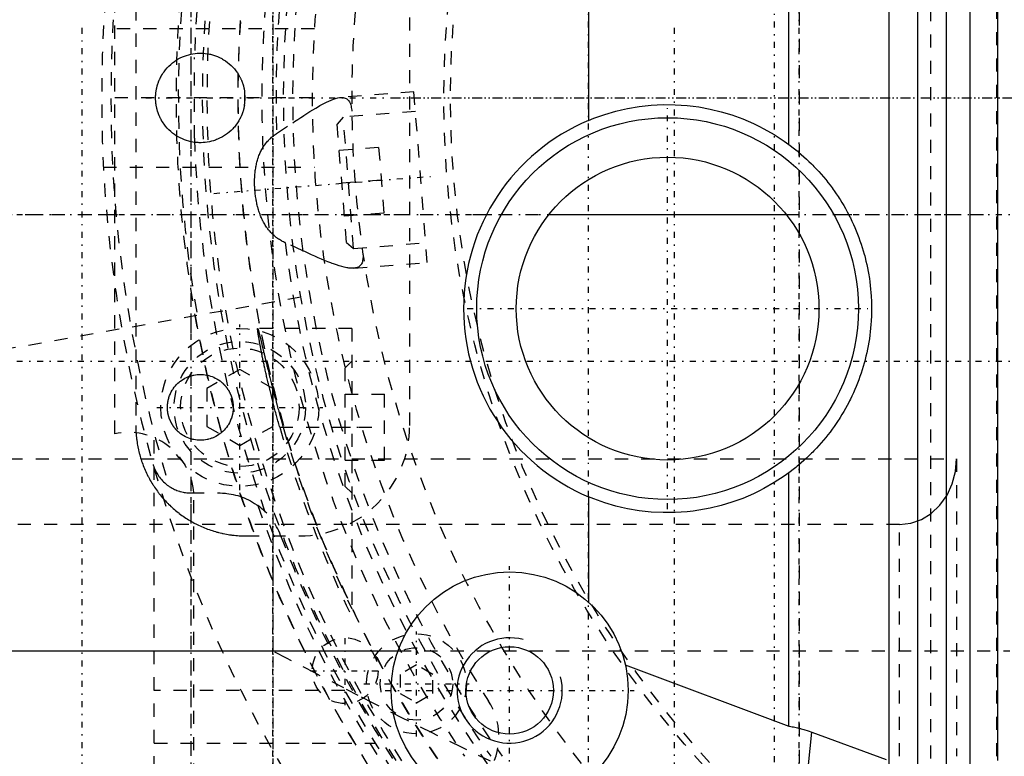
# Model space of a CAD drawing. Extents: x -584 to 223, y -128 to 128.
# Tile 11 of 21: x -107 to -32, y -50 to 6. Entities that reach past the tile are written whole.
import ezdxf

# ---------------------------------------------------------------- set-up
doc = ezdxf.new("R2010")
doc.units = 0
doc.linetypes.add('CENTER', pattern=[1.5, 0.45, -0.5, 0.05, -0.5])
doc.linetypes.add('DASHED', pattern=[2, 1, -1])
for name, color, linetype in [('AM_0', 7, 'CONTINUOUS'), ('AM_10', 7, 'CONTINUOUS'), ('AM_3', 7, 'DASHED'), ('AM_7', 7, 'CENTER')]:
    doc.layers.add(name, color=color, linetype=linetype)

msp = doc.modelspace()

# ---------------------------------------------------------------- linework, layer by layer
at = {"layer": 'AM_0', "color": 7, "linetype": 'CONTINUOUS'}
for p, q in [((-38.988, -52.368), (-38.988, 52.368)), ((-36.8, -52.057), (-36.8, 52.057)), ((-41.161, -51.233), (-41.161, 51.233)), ((-35, -50.906), (-35, 50.906)), ((-32.913, -50.319), (-32.913, 50.319)), ((-48.788, -3.534), (-48.788, 47.71)), ((-64, 35.292), (-64, -1.708)), ((-67.007, -8.85), (-48.993, -8.85)), ((-48.788, -47.71), (-48.788, -28.466)), ((-64, -30.292), (-64, -38.292)), ((-116.515, -42), (-78.485, -42)), ((-61.214, -43.05), (-48.788, -47.71)), ((-47.043, -48.176), (-41.394, -50.246))]:
    msp.add_line(p, q, dxfattribs=at)
msp.add_lwpolyline([(-49.517, -57), (-49.002, -56.727), (-48.505, -55.918), (-48.045, -54.602), (-47.638, -52.828), (-47.3, -50.66), (-47.043, -48.176)], dxfattribs=at)
for points in [[(-64, -1.708, 0), (-63.593, -1.544, 0), (-62.778, -1.255, 0), (-61.932, -1.007, 0), (-61.498, -0.9, 0), (-61.057, -0.804, 0), (-60.159, -0.651, 0), (-59.248, -0.55, 0), (-58.331, -0.504, 0), (-57.415, -0.511, 0), (-56.508, -0.572, 0), (-56.061, -0.622, 0), (-55.619, -0.684, 0), (-54.754, -0.844, 0), (-53.921, -1.046, 0), (-53.106, -1.293, 0), (-52.288, -1.591, 0), (-51.478, -1.939, 0), (-51.077, -2.132, 0), (-50.68, -2.337, 0), (-49.903, -2.783, 0), (-49.152, -3.273, 0), (-48.788, -3.534, 0)], [(-48.788, -3.534, 0), (-48.681, -3.614, 0), (-48.469, -3.777, 0), (-48.259, -3.943, 0), (-48.155, -4.028, 0), (-48.052, -4.113, 0), (-47.849, -4.287, 0), (-47.648, -4.464, 0), (-47.451, -4.644, 0), (-47.256, -4.828, 0), (-47.065, -5.015, 0), (-46.971, -5.109, 0), (-46.877, -5.205, 0), (-46.693, -5.399, 0), (-46.511, -5.595, 0), (-46.334, -5.795, 0), (-46.159, -5.997, 0), (-45.989, -6.203, 0), (-45.905, -6.307, 0), (-45.822, -6.412, 0), (-45.658, -6.623, 0), (-45.498, -6.837, 0), (-45.42, -6.945, 0), (-45.342, -7.054, 0), (-45.19, -7.274, 0), (-45.041, -7.496, 0), (-44.969, -7.608, 0), (-44.897, -7.72, 0), (-44.756, -7.947, 0), (-44.619, -8.177, 0), (-44.486, -8.409, 0), (-44.357, -8.643, 0), (-44.232, -8.879, 0), (-44.172, -8.998, 0), (-44.112, -9.118, 0), (-43.995, -9.358, 0), (-43.882, -9.601, 0), (-43.774, -9.846, 0), (-43.67, -10.093, 0), (-43.57, -10.341, 0), (-43.521, -10.466, 0), (-43.474, -10.592, 0), (-43.383, -10.844, 0), (-43.296, -11.098, 0), (-43.213, -11.353, 0), (-43.135, -11.61, 0), (-43.061, -11.868, 0), (-43.026, -11.998, 0), (-42.991, -12.128, 0), (-42.927, -12.389, 0), (-42.866, -12.651, 0), (-42.81, -12.914, 0), (-42.759, -13.179, 0), (-42.712, -13.444, 0), (-42.69, -13.578, 0), (-42.67, -13.711, 0), (-42.632, -13.978, 0), (-42.6, -14.246, 0), (-42.571, -14.515, 0), (-42.548, -14.784, 0), (-42.529, -15.054, 0), (-42.521, -15.189, 0), (-42.515, -15.324, 0), (-42.505, -15.594, 0), (-42.501, -15.865, 0), (-42.5, -16, 0), (-42.501, -16.135, 0), (-42.505, -16.406, 0), (-42.515, -16.676, 0), (-42.521, -16.811, 0), (-42.529, -16.946, 0), (-42.548, -17.216, 0), (-42.571, -17.485, 0), (-42.6, -17.754, 0), (-42.632, -18.022, 0), (-42.67, -18.289, 0), (-42.69, -18.422, 0), (-42.712, -18.556, 0), (-42.759, -18.821, 0), (-42.81, -19.086, 0), (-42.866, -19.349, 0), (-42.927, -19.611, 0), (-42.991, -19.872, 0), (-43.026, -20.002, 0), (-43.061, -20.132, 0), (-43.135, -20.39, 0), (-43.213, -20.647, 0), (-43.296, -20.902, 0), (-43.383, -21.156, 0), (-43.474, -21.408, 0), (-43.521, -21.534, 0), (-43.57, -21.659, 0), (-43.67, -21.907, 0), (-43.774, -22.154, 0), (-43.882, -22.399, 0), (-43.995, -22.642, 0), (-44.112, -22.882, 0), (-44.172, -23.002, 0), (-44.232, -23.121, 0), (-44.357, -23.357, 0), (-44.486, -23.591, 0), (-44.619, -23.823, 0), (-44.756, -24.053, 0), (-44.897, -24.28, 0), (-44.969, -24.392, 0), (-45.041, -24.504, 0), (-45.19, -24.726, 0), (-45.342, -24.946, 0), (-45.42, -25.055, 0), (-45.498, -25.163, 0), (-45.658, -25.377, 0), (-45.822, -25.588, 0), (-45.905, -25.693, 0), (-45.989, -25.797, 0), (-46.159, -26.003, 0), (-46.334, -26.205, 0), (-46.511, -26.405, 0), (-46.693, -26.601, 0), (-46.877, -26.795, 0), (-46.971, -26.891, 0), (-47.065, -26.985, 0), (-47.256, -27.172, 0), (-47.451, -27.356, 0), (-47.648, -27.536, 0), (-47.849, -27.713, 0), (-48.052, -27.887, 0), (-48.155, -27.972, 0), (-48.259, -28.057, 0), (-48.469, -28.223, 0), (-48.681, -28.386, 0), (-48.788, -28.466, 0)], [(-48.788, -28.466, 0), (-49.152, -28.727, 0), (-49.903, -29.217, 0), (-50.68, -29.663, 0), (-51.077, -29.868, 0), (-51.478, -30.061, 0), (-52.288, -30.409, 0), (-53.106, -30.707, 0), (-53.921, -30.954, 0), (-54.754, -31.156, 0), (-55.619, -31.316, 0), (-56.061, -31.378, 0), (-56.508, -31.428, 0), (-57.415, -31.489, 0), (-58.331, -31.496, 0), (-59.248, -31.45, 0), (-60.159, -31.349, 0), (-61.057, -31.196, 0), (-61.498, -31.1, 0), (-61.932, -30.993, 0), (-62.778, -30.745, 0), (-63.593, -30.456, 0), (-64, -30.292, 0)], [(-48.788, -47.71, 0), (-48.738, -47.718, 0), (-48.637, -47.734, 0), (-48.537, -47.752, 0), (-48.487, -47.761, 0), (-48.437, -47.771, 0), (-48.338, -47.791, 0), (-48.239, -47.813, 0), (-48.141, -47.836, 0), (-48.043, -47.86, 0), (-47.946, -47.885, 0), (-47.897, -47.898, 0), (-47.849, -47.911, 0), (-47.752, -47.939, 0), (-47.656, -47.967, 0), (-47.323, -48.075, 0), (-47.043, -48.176, 0)]]:
    msp.add_polyline3d(points, dxfattribs=at)
for centre, radius in [((-58, -16), 14.5), ((-58, -16), 11.5), ((-70, -45), 9), ((-70, -45), 3.323)]:
    msp.add_circle(centre, radius, dxfattribs=at)
msp.add_arc((-58, -16), 15.5, 112.77397, 247.22603, dxfattribs=at)
at = {"layer": 'AM_10', "color": 7, "linetype": 'CONTINUOUS'}
msp.add_arc((-70, -45), 4, 75, 15, dxfattribs=at)
at = {"layer": 'AM_3', "color": 6, "linetype": 'DASHED'}
for p, q in [((-94.2, -59.863), (-94.2, 68.169)), ((-48, 68.5), (-48, -60)), ((-33, 57), (-33, -57)), ((-38, -50.179), (-38, 49.717)), ((-100, -25.5), (-100, 25.5)), ((-98.405, 24.885), (-98.405, -24.885)), ((-77.595, -24.885), (-77.595, 24.885)), ((-84.838, 5.25), (-100.863, 5.25)), ((-93.95, -3.066), (-93.95, 3.066)), ((-85, 0), (-101, 0)), ((-77.272, 0.466), (-82.849, 0.029)), ((-76.257, -12.495), (-77.272, 0.466)), ((-82.638, -1.459), (-83.098, -1.997)), ((-77.155, -1.03), (-82.638, -1.459)), ((-81.857, -11.429), (-82.638, -1.459)), ((-87.708, -2.706), (-86.467, -1.879)), ((-82.395, -10.969), (-83.098, -1.997)), ((-79.951, -3.757), (-82.942, -3.991)), ((-79.951, -3.757), (-79.56, -8.741)), ((-100.863, -5.25), (-84.838, -5.25)), ((-79.756, -6.249), (-82.746, -6.483)), ((-128.798, -8.85), (-67.007, -8.85)), ((-79.56, -8.741), (-82.551, -8.976)), ((-48.993, -8.85), (-33, -8.85)), ((-85.705, -11.61), (-87.059, -10.987)), ((-82.395, -10.969), (-81.857, -11.429)), ((-81.857, -11.429), (-76.374, -10.999)), ((-81.834, -12.932), (-76.257, -12.495)), ((-85.875, -15.142), (-118.763, -20.941)), ((-82, -17.5), (-89.145, -17.5)), ((-82, -17.5), (-82, -39.395)), ((-82, -20), (-82.5, -20.5)), ((-90.5, -20.613), (-93, -22.057)), ((-88, -22.057), (-90.5, -20.613)), ((-82.5, -29.5), (-82.5, -20.5)), ((-93, -22.057), (-93, -24.943)), ((-88, -24.943), (-88, -22.057)), ((-82.5, -22.5), (-79.5, -22.5)), ((-79.5, -27.5), (-79.5, -22.5)), ((-93, -24.943), (-90.5, -26.387)), ((-90.5, -26.387), (-88, -24.943)), ((-87.47, -25), (-79.5, -25)), ((-97, -77), (-97, -25.806)), ((-148, -27.4), (-36.038, -27.4)), ((-82.5, -27.5), (-79.5, -27.5)), ((-36.038, -27.4), (-36.038, -50)), ((-82.5, -29.5), (-82, -30)), ((-94.207, -30), (-92.072, -30)), ((-94, -87.536), (-94, -30)), ((-40.369, -32.4), (-143, -32.4)), ((-40.369, -50), (-40.369, -32.4)), ((-90.025, -33.265), (-85.975, -33.265)), ((-88, -33.265), (-88, -42)), ((-78.485, -42), (-32, -42)), ((-77.076, -43.057), (-78.326, -43.778)), ((-75.826, -43.778), (-77.076, -43.057)), ((-78.326, -43.778), (-78.326, -45.222)), ((-75.826, -45.222), (-75.826, -43.778)), ((-82.529, -45), (-97, -45)), ((-78.326, -45.222), (-77.076, -45.943)), ((-77.076, -45.943), (-75.826, -45.222)), ((-97, -49), (-80.218, -49))]:
    msp.add_line(p, q, dxfattribs=at)
msp.add_lwpolyline([(-40.369, -32.4), (-39.524, -32.304), (-38.712, -32.019), (-37.963, -31.557), (-37.307, -30.936), (-36.768, -30.178), (-36.368, -29.313), (-36.122, -28.375), (-36.038, -27.4)], dxfattribs=at)
for points in [[(-90.149, -0.576, 0), (-90.153, -0.596, 0), (-90.16, -0.634, 0), (-90.167, -0.672, 0), (-90.171, -0.691, 0), (-90.175, -0.71, 0), (-90.183, -0.748, 0), (-90.192, -0.786, 0), (-90.201, -0.824, 0), (-90.211, -0.861, 0), (-90.221, -0.899, 0), (-90.226, -0.917, 0), (-90.231, -0.936, 0), (-90.242, -0.973, 0), (-90.253, -1.009, 0), (-90.265, -1.046, 0), (-90.277, -1.082, 0), (-90.289, -1.118, 0), (-90.295, -1.136, 0), (-90.302, -1.153, 0), (-90.315, -1.189, 0), (-90.328, -1.224, 0), (-90.335, -1.241, 0), (-90.342, -1.259, 0), (-90.356, -1.293, 0), (-90.37, -1.328, 0), (-90.377, -1.345, 0), (-90.384, -1.361, 0), (-90.399, -1.395, 0), (-90.415, -1.429, 0), (-90.43, -1.462, 0), (-90.446, -1.494, 0), (-90.462, -1.527, 0), (-90.47, -1.543, 0), (-90.478, -1.559, 0), (-90.495, -1.591, 0), (-90.512, -1.622, 0), (-90.573, -1.729, 0), (-90.682, -1.902, 0), (-90.797, -2.062, 0), (-90.914, -2.208, 0), (-90.975, -2.277, 0), (-91.037, -2.344, 0), (-91.166, -2.472, 0), (-91.3, -2.593, 0), (-91.439, -2.704, 0), (-91.582, -2.808, 0), (-91.729, -2.902, 0), (-91.804, -2.947, 0), (-91.879, -2.989, 0), (-92.032, -3.067, 0), (-92.186, -3.136, 0), (-92.264, -3.168, 0), (-92.343, -3.197, 0), (-92.5, -3.25, 0), (-92.658, -3.294, 0), (-92.737, -3.313, 0), (-92.815, -3.33, 0), (-92.972, -3.359, 0), (-93.128, -3.38, 0), (-93.282, -3.393, 0), (-93.434, -3.399, 0), (-93.588, -3.399, 0), (-93.665, -3.396, 0), (-93.744, -3.391, 0), (-93.903, -3.376, 0), (-94.063, -3.353, 0), (-94.224, -3.322, 0), (-94.385, -3.283, 0), (-94.546, -3.235, 0), (-94.626, -3.208, 0), (-94.706, -3.179, 0), (-94.865, -3.114, 0), (-95.021, -3.041, 0), (-95.175, -2.959, 0), (-95.325, -2.868, 0), (-95.472, -2.77, 0), (-95.544, -2.717, 0), (-95.614, -2.663, 0), (-95.751, -2.548, 0), (-95.883, -2.425, 0), (-96.012, -2.291, 0), (-96.138, -2.145, 0), (-96.26, -1.986, 0), (-96.318, -1.902, 0), (-96.375, -1.815, 0), (-96.439, -1.71, 0), (-96.456, -1.679, 0), (-96.474, -1.648, 0), (-96.482, -1.633, 0), (-96.491, -1.617, 0), (-96.508, -1.585, 0), (-96.524, -1.553, 0), (-96.541, -1.521, 0), (-96.557, -1.489, 0), (-96.572, -1.456, 0), (-96.58, -1.44, 0), (-96.588, -1.423, 0), (-96.603, -1.39, 0), (-96.618, -1.356, 0), (-96.632, -1.323, 0), (-96.646, -1.288, 0), (-96.66, -1.254, 0), (-96.667, -1.237, 0), (-96.674, -1.22, 0), (-96.687, -1.185, 0), (-96.7, -1.15, 0), (-96.712, -1.114, 0), (-96.724, -1.079, 0), (-96.736, -1.043, 0), (-96.742, -1.025, 0), (-96.747, -1.007, 0), (-96.758, -0.971, 0), (-96.769, -0.935, 0), (-96.779, -0.898, 0), (-96.789, -0.862, 0), (-96.798, -0.825, 0), (-96.803, -0.806, 0), (-96.808, -0.788, 0), (-96.816, -0.75, 0), (-96.824, -0.713, 0), (-96.828, -0.694, 0), (-96.832, -0.675, 0), (-96.84, -0.638, 0), (-96.847, -0.6, 0), (-96.85, -0.581, 0), (-96.853, -0.562, 0), (-96.859, -0.524, 0), (-96.865, -0.485, 0), (-96.87, -0.447, 0), (-96.875, -0.408, 0), (-96.88, -0.37, 0), (-96.882, -0.351, 0), (-96.884, -0.331, 0), (-96.887, -0.292, 0), (-96.891, -0.254, 0), (-96.893, -0.215, 0), (-96.895, -0.176, 0), (-96.897, -0.137, 0), (-96.898, -0.117, 0), (-96.899, -0.098, 0), (-96.899, -0.059, 0), (-96.9, -0.02, 0), (-96.9, 0, 0), (-96.9, 0.02, 0), (-96.899, 0.059, 0), (-96.899, 0.098, 0), (-96.898, 0.117, 0), (-96.897, 0.137, 0), (-96.895, 0.176, 0), (-96.893, 0.215, 0), (-96.891, 0.254, 0), (-96.887, 0.292, 0), (-96.884, 0.331, 0), (-96.882, 0.351, 0), (-96.88, 0.37, 0), (-96.875, 0.408, 0), (-96.87, 0.447, 0), (-96.865, 0.485, 0), (-96.859, 0.524, 0), (-96.853, 0.562, 0), (-96.85, 0.581, 0), (-96.847, 0.6, 0), (-96.84, 0.638, 0), (-96.832, 0.675, 0), (-96.828, 0.694, 0), (-96.824, 0.713, 0), (-96.816, 0.75, 0), (-96.808, 0.788, 0), (-96.803, 0.806, 0), (-96.798, 0.825, 0), (-96.789, 0.862, 0), (-96.779, 0.898, 0), (-96.769, 0.935, 0), (-96.758, 0.971, 0), (-96.747, 1.007, 0), (-96.742, 1.025, 0), (-96.736, 1.043, 0), (-96.724, 1.079, 0), (-96.712, 1.114, 0), (-96.7, 1.15, 0), (-96.687, 1.185, 0), (-96.674, 1.22, 0), (-96.667, 1.237, 0), (-96.66, 1.254, 0), (-96.646, 1.288, 0), (-96.632, 1.323, 0), (-96.618, 1.356, 0), (-96.603, 1.39, 0), (-96.588, 1.423, 0), (-96.58, 1.44, 0), (-96.572, 1.456, 0), (-96.557, 1.489, 0), (-96.541, 1.521, 0), (-96.524, 1.553, 0), (-96.508, 1.585, 0), (-96.491, 1.617, 0), (-96.482, 1.633, 0), (-96.474, 1.648, 0), (-96.456, 1.679, 0), (-96.439, 1.71, 0), (-96.375, 1.815, 0), (-96.318, 1.902, 0), (-96.26, 1.986, 0), (-96.138, 2.145, 0), (-96.012, 2.291, 0), (-95.883, 2.425, 0), (-95.751, 2.548, 0), (-95.614, 2.663, 0), (-95.544, 2.717, 0), (-95.472, 2.77, 0), (-95.325, 2.868, 0), (-95.175, 2.959, 0), (-95.021, 3.041, 0), (-94.865, 3.114, 0), (-94.706, 3.179, 0), (-94.626, 3.208, 0), (-94.546, 3.235, 0), (-94.385, 3.283, 0), (-94.224, 3.322, 0), (-94.063, 3.353, 0), (-93.903, 3.376, 0), (-93.744, 3.391, 0), (-93.665, 3.396, 0), (-93.588, 3.399, 0), (-93.434, 3.399, 0), (-93.282, 3.393, 0), (-93.128, 3.38, 0), (-92.972, 3.359, 0), (-92.815, 3.33, 0), (-92.737, 3.313, 0), (-92.658, 3.294, 0), (-92.5, 3.25, 0), (-92.343, 3.197, 0), (-92.264, 3.168, 0), (-92.186, 3.136, 0), (-92.032, 3.067, 0), (-91.879, 2.989, 0), (-91.804, 2.947, 0), (-91.729, 2.902, 0), (-91.582, 2.808, 0), (-91.439, 2.704, 0), (-91.3, 2.593, 0), (-91.166, 2.472, 0), (-91.037, 2.344, 0), (-90.975, 2.277, 0), (-90.914, 2.208, 0), (-90.797, 2.062, 0), (-90.682, 1.902, 0), (-90.573, 1.729, 0), (-90.512, 1.622, 0), (-90.495, 1.591, 0), (-90.478, 1.559, 0), (-90.47, 1.543, 0), (-90.462, 1.527, 0), (-90.446, 1.494, 0), (-90.43, 1.462, 0), (-90.415, 1.429, 0), (-90.399, 1.395, 0), (-90.384, 1.361, 0), (-90.377, 1.345, 0), (-90.37, 1.328, 0), (-90.356, 1.293, 0), (-90.342, 1.259, 0), (-90.335, 1.241, 0), (-90.328, 1.224, 0), (-90.315, 1.189, 0), (-90.302, 1.153, 0), (-90.295, 1.136, 0), (-90.289, 1.118, 0), (-90.277, 1.082, 0), (-90.265, 1.046, 0), (-90.253, 1.009, 0), (-90.242, 0.973, 0), (-90.231, 0.936, 0), (-90.226, 0.917, 0), (-90.221, 0.899, 0), (-90.211, 0.861, 0), (-90.201, 0.824, 0), (-90.192, 0.786, 0), (-90.183, 0.748, 0), (-90.175, 0.71, 0), (-90.171, 0.691, 0), (-90.167, 0.672, 0), (-90.16, 0.634, 0), (-90.153, 0.596, 0), (-90.149, 0.576, 0)], [(-86.467, -1.879, 0), (-86.344, -1.798, 0), (-86.102, -1.637, 0), (-85.864, -1.48, 0), (-85.746, -1.403, 0), (-85.629, -1.327, 0), (-85.399, -1.179, 0), (-85.172, -1.036, 0), (-84.951, -0.899, 0), (-84.733, -0.768, 0), (-84.522, -0.645, 0), (-84.418, -0.586, 0), (-84.315, -0.53, 0), (-84.115, -0.423, 0), (-83.921, -0.325, 0), (-83.734, -0.238, 0), (-83.555, -0.161, 0), (-83.383, -0.096, 0), (-83.3, -0.068, 0), (-83.219, -0.044, 0), (-83.064, -0.004, 0), (-82.918, 0.021, 0), (-82.849, 0.029, 0)], [(-82.849, 0.029, 0), (-82.806, 0.031, 0), (-82.722, 0.032, 0), (-82.642, 0.025, 0), (-82.604, 0.019, 0), (-82.567, 0.012, 0), (-82.497, -0.008, 0), (-82.431, -0.036, 0), (-82.37, -0.071, 0), (-82.314, -0.113, 0), (-82.262, -0.163, 0), (-82.238, -0.191, 0), (-82.215, -0.22, 0), (-82.173, -0.285, 0), (-82.136, -0.356, 0), (-82.103, -0.435, 0), (-82.074, -0.521, 0), (-82.05, -0.614, 0), (-82.039, -0.664, 0), (-82.029, -0.715, 0), (-82.012, -0.822, 0), (-81.999, -0.936, 0), (-81.994, -0.996, 0)], [(-87.059, -10.987, 0), (-87.1, -10.969, 0), (-87.179, -10.932, 0), (-87.257, -10.892, 0), (-87.296, -10.872, 0), (-87.334, -10.851, 0), (-87.41, -10.808, 0), (-87.484, -10.763, 0), (-87.557, -10.716, 0), (-87.629, -10.667, 0), (-87.699, -10.617, 0), (-87.734, -10.591, 0), (-87.768, -10.564, 0), (-87.835, -10.51, 0), (-87.901, -10.454, 0), (-87.965, -10.396, 0), (-88.027, -10.337, 0), (-88.088, -10.277, 0), (-88.118, -10.246, 0), (-88.147, -10.215, 0), (-88.205, -10.151, 0), (-88.261, -10.086, 0), (-88.289, -10.053, 0), (-88.316, -10.019, 0), (-88.369, -9.951, 0), (-88.42, -9.881, 0), (-88.445, -9.846, 0), (-88.47, -9.81, 0), (-88.519, -9.737, 0), (-88.566, -9.663, 0), (-88.612, -9.588, 0), (-88.656, -9.511, 0), (-88.699, -9.433, 0), (-88.72, -9.393, 0), (-88.741, -9.354, 0), (-88.781, -9.273, 0), (-88.819, -9.192, 0), (-88.856, -9.109, 0), (-88.892, -9.026, 0), (-88.926, -8.941, 0), (-88.943, -8.899, 0), (-88.959, -8.856, 0), (-88.991, -8.77, 0), (-89.021, -8.683, 0), (-89.05, -8.596, 0), (-89.078, -8.507, 0), (-89.104, -8.418, 0), (-89.117, -8.373, 0), (-89.129, -8.328, 0), (-89.153, -8.237, 0), (-89.176, -8.146, 0), (-89.197, -8.055, 0), (-89.217, -7.962, 0), (-89.236, -7.87, 0), (-89.245, -7.823, 0), (-89.254, -7.777, 0), (-89.27, -7.683, 0), (-89.286, -7.59, 0), (-89.3, -7.496, 0), (-89.313, -7.401, 0), (-89.325, -7.307, 0), (-89.33, -7.26, 0), (-89.335, -7.212, 0), (-89.345, -7.117, 0), (-89.353, -7.023, 0), (-89.357, -6.975, 0), (-89.36, -6.928, 0), (-89.366, -6.832, 0), (-89.371, -6.737, 0), (-89.373, -6.69, 0), (-89.375, -6.642, 0), (-89.377, -6.547, 0), (-89.378, -6.452, 0), (-89.378, -6.357, 0), (-89.377, -6.263, 0), (-89.374, -6.168, 0), (-89.373, -6.121, 0), (-89.371, -6.074, 0), (-89.366, -5.98, 0), (-89.36, -5.886, 0), (-89.352, -5.793, 0), (-89.343, -5.7, 0), (-89.333, -5.607, 0), (-89.328, -5.561, 0), (-89.322, -5.515, 0), (-89.309, -5.424, 0), (-89.295, -5.333, 0), (-89.279, -5.243, 0), (-89.262, -5.153, 0), (-89.244, -5.064, 0), (-89.234, -5.019, 0), (-89.224, -4.975, 0), (-89.203, -4.887, 0), (-89.18, -4.8, 0), (-89.156, -4.714, 0), (-89.13, -4.629, 0), (-89.102, -4.544, 0), (-89.088, -4.503, 0), (-89.073, -4.461, 0), (-89.043, -4.379, 0), (-89.011, -4.298, 0), (-88.977, -4.218, 0), (-88.942, -4.139, 0), (-88.905, -4.061, 0), (-88.886, -4.023, 0), (-88.867, -3.985, 0), (-88.827, -3.909, 0), (-88.785, -3.835, 0), (-88.764, -3.798, 0), (-88.742, -3.762, 0), (-88.696, -3.69, 0), (-88.649, -3.619, 0), (-88.625, -3.584, 0), (-88.601, -3.549, 0), (-88.55, -3.481, 0), (-88.498, -3.414, 0), (-88.443, -3.348, 0), (-88.388, -3.284, 0), (-88.33, -3.221, 0), (-88.301, -3.191, 0), (-88.271, -3.16, 0), (-88.211, -3.101, 0), (-88.149, -3.043, 0), (-88.085, -2.987, 0), (-88.02, -2.932, 0), (-87.953, -2.879, 0), (-87.92, -2.853, 0), (-87.885, -2.828, 0), (-87.816, -2.778, 0), (-87.744, -2.73, 0), (-87.708, -2.706, 0)], [(-81.834, -12.932, 0), (-81.903, -12.935, 0), (-82.051, -12.933, 0), (-82.211, -12.918, 0), (-82.295, -12.906, 0), (-82.381, -12.891, 0), (-82.562, -12.853, 0), (-82.751, -12.806, 0), (-82.95, -12.748, 0), (-83.157, -12.682, 0), (-83.372, -12.607, 0), (-83.482, -12.567, 0), (-83.594, -12.525, 0), (-83.823, -12.436, 0), (-84.059, -12.341, 0), (-84.299, -12.24, 0), (-84.545, -12.134, 0), (-84.796, -12.024, 0), (-84.923, -11.967, 0), (-85.051, -11.909, 0), (-85.31, -11.791, 0), (-85.573, -11.671, 0), (-85.705, -11.61, 0)], [(-81.148, -11.787, 0), (-81.144, -11.846, 0), (-81.14, -11.961, 0), (-81.14, -12.07, 0), (-81.141, -12.122, 0), (-81.144, -12.172, 0), (-81.154, -12.268, 0), (-81.169, -12.357, 0), (-81.189, -12.44, 0), (-81.215, -12.517, 0), (-81.246, -12.587, 0), (-81.264, -12.62, 0), (-81.284, -12.651, 0), (-81.327, -12.709, 0), (-81.376, -12.759, 0), (-81.431, -12.803, 0), (-81.492, -12.84, 0), (-81.558, -12.871, 0), (-81.593, -12.885, 0), (-81.63, -12.896, 0), (-81.707, -12.915, 0), (-81.79, -12.927, 0), (-81.834, -12.932, 0)], [(-87.47, -25, 0), (-87.485, -24.949, 0), (-87.514, -24.846, 0), (-87.543, -24.743, 0), (-87.558, -24.691, 0), (-87.572, -24.639, 0), (-87.601, -24.535, 0), (-87.63, -24.43, 0), (-87.659, -24.326, 0), (-87.688, -24.22, 0), (-87.717, -24.115, 0), (-87.732, -24.062, 0), (-87.746, -24.01, 0), (-87.774, -23.904, 0), (-87.803, -23.798, 0), (-87.831, -23.692, 0), (-87.859, -23.586, 0), (-87.887, -23.48, 0), (-87.901, -23.427, 0), (-87.915, -23.374, 0), (-87.943, -23.269, 0), (-87.97, -23.163, 0), (-87.984, -23.11, 0), (-87.997, -23.058, 0), (-88.024, -22.953, 0), (-88.051, -22.848, 0), (-88.064, -22.795, 0), (-88.078, -22.743, 0), (-88.104, -22.639, 0), (-88.13, -22.535, 0), (-88.156, -22.432, 0), (-88.181, -22.329, 0), (-88.206, -22.226, 0), (-88.219, -22.175, 0), (-88.231, -22.124, 0), (-88.256, -22.023, 0), (-88.28, -21.922, 0), (-88.304, -21.822, 0), (-88.328, -21.723, 0), (-88.351, -21.624, 0), (-88.363, -21.575, 0), (-88.374, -21.526, 0), (-88.397, -21.429, 0), (-88.419, -21.333, 0), (-88.441, -21.237, 0), (-88.463, -21.143, 0), (-88.484, -21.049, 0), (-88.495, -21.003, 0), (-88.505, -20.956, 0), (-88.526, -20.865, 0), (-88.546, -20.774, 0), (-88.566, -20.684, 0), (-88.586, -20.596, 0), (-88.605, -20.508, 0), (-88.614, -20.465, 0), (-88.624, -20.422, 0), (-88.642, -20.337, 0), (-88.66, -20.253, 0), (-88.678, -20.17, 0), (-88.695, -20.089, 0), (-88.712, -20.009, 0), (-88.72, -19.969, 0), (-88.729, -19.93, 0), (-88.745, -19.852, 0), (-88.76, -19.776, 0), (-88.768, -19.738, 0), (-88.776, -19.701, 0), (-88.791, -19.627, 0), (-88.806, -19.553, 0), (-88.813, -19.517, 0), (-88.82, -19.481, 0), (-88.835, -19.409, 0), (-88.849, -19.338, 0), (-88.863, -19.268, 0), (-88.876, -19.198, 0), (-88.89, -19.13, 0), (-88.896, -19.096, 0), (-88.903, -19.063, 0), (-88.915, -18.996, 0), (-88.928, -18.931, 0), (-88.94, -18.867, 0), (-88.951, -18.804, 0), (-88.963, -18.743, 0), (-88.968, -18.712, 0), (-88.974, -18.682, 0), (-88.985, -18.623, 0), (-88.995, -18.565, 0), (-89.005, -18.509, 0), (-89.015, -18.453, 0), (-89.025, -18.4, 0), (-89.029, -18.373, 0), (-89.034, -18.347, 0), (-89.042, -18.296, 0), (-89.051, -18.247, 0), (-89.059, -18.198, 0), (-89.067, -18.152, 0), (-89.074, -18.107, 0), (-89.078, -18.085, 0), (-89.081, -18.063, 0), (-89.088, -18.021, 0), (-89.094, -17.981, 0), (-89.1, -17.942, 0), (-89.106, -17.905, 0), (-89.111, -17.869, 0), (-89.114, -17.852, 0), (-89.116, -17.835, 0), (-89.121, -17.803, 0), (-89.125, -17.772, 0), (-89.127, -17.758, 0), (-89.129, -17.743, 0), (-89.133, -17.716, 0), (-89.136, -17.69, 0), (-89.137, -17.678, 0), (-89.139, -17.666, 0), (-89.141, -17.644, 0), (-89.144, -17.623, 0), (-89.145, -17.604, 0), (-89.147, -17.586, 0), (-89.148, -17.57, 0), (-89.149, -17.563, 0), (-89.149, -17.556, 0), (-89.15, -17.544, 0), (-89.15, -17.533, 0), (-89.15, -17.523, 0), (-89.15, -17.515, 0), (-89.149, -17.509, 0), (-89.149, -17.507, 0), (-89.148, -17.505, 0), (-89.147, -17.502, 0), (-89.145, -17.5, 0), (-89.145, -17.5, 0)], [(-89.145, -17.5, 0), (-89.144, -17.5, 0), (-89.141, -17.502, 0), (-89.139, -17.505, 0), (-89.138, -17.507, 0), (-89.136, -17.509, 0), (-89.133, -17.516, 0), (-89.13, -17.523, 0), (-89.126, -17.533, 0), (-89.122, -17.544, 0), (-89.118, -17.557, 0), (-89.115, -17.563, 0), (-89.113, -17.571, 0), (-89.108, -17.587, 0), (-89.103, -17.604, 0), (-89.097, -17.624, 0), (-89.091, -17.645, 0), (-89.084, -17.667, 0), (-89.081, -17.679, 0), (-89.078, -17.691, 0), (-89.071, -17.717, 0), (-89.063, -17.745, 0), (-89.06, -17.759, 0), (-89.056, -17.774, 0), (-89.048, -17.805, 0), (-89.039, -17.838, 0), (-89.035, -17.854, 0), (-89.031, -17.872, 0), (-89.022, -17.907, 0), (-89.012, -17.945, 0), (-89.003, -17.984, 0), (-88.993, -18.024, 0), (-88.982, -18.066, 0), (-88.977, -18.088, 0), (-88.972, -18.11, 0), (-88.961, -18.155, 0), (-88.949, -18.202, 0), (-88.938, -18.25, 0), (-88.926, -18.3, 0), (-88.914, -18.351, 0), (-88.907, -18.377, 0), (-88.901, -18.403, 0), (-88.888, -18.457, 0), (-88.875, -18.512, 0), (-88.862, -18.569, 0), (-88.848, -18.627, 0), (-88.834, -18.686, 0), (-88.827, -18.716, 0), (-88.819, -18.747, 0), (-88.805, -18.808, 0), (-88.79, -18.871, 0), (-88.775, -18.935, 0), (-88.759, -19, 0), (-88.744, -19.066, 0), (-88.736, -19.1, 0), (-88.728, -19.133, 0), (-88.712, -19.201, 0), (-88.695, -19.27, 0), (-88.679, -19.34, 0), (-88.662, -19.411, 0), (-88.645, -19.483, 0), (-88.636, -19.519, 0), (-88.627, -19.555, 0), (-88.61, -19.628, 0), (-88.592, -19.702, 0), (-88.583, -19.739, 0), (-88.574, -19.777, 0), (-88.556, -19.853, 0), (-88.537, -19.931, 0), (-88.528, -19.971, 0), (-88.518, -20.01, 0), (-88.499, -20.091, 0), (-88.479, -20.172, 0), (-88.459, -20.255, 0), (-88.438, -20.339, 0), (-88.417, -20.425, 0), (-88.407, -20.468, 0), (-88.396, -20.511, 0), (-88.375, -20.599, 0), (-88.353, -20.687, 0), (-88.331, -20.777, 0), (-88.308, -20.868, 0), (-88.286, -20.959, 0), (-88.274, -21.006, 0), (-88.263, -21.052, 0), (-88.239, -21.146, 0), (-88.215, -21.24, 0), (-88.191, -21.336, 0), (-88.167, -21.432, 0), (-88.143, -21.529, 0), (-88.13, -21.578, 0), (-88.118, -21.627, 0), (-88.093, -21.726, 0), (-88.067, -21.825, 0), (-88.042, -21.925, 0), (-88.016, -22.026, 0), (-87.99, -22.127, 0), (-87.976, -22.178, 0), (-87.963, -22.229, 0), (-87.937, -22.332, 0), (-87.91, -22.435, 0), (-87.883, -22.538, 0), (-87.855, -22.642, 0), (-87.828, -22.746, 0), (-87.814, -22.798, 0), (-87.8, -22.85, 0), (-87.772, -22.955, 0), (-87.744, -23.06, 0), (-87.73, -23.113, 0), (-87.716, -23.166, 0), (-87.688, -23.271, 0), (-87.659, -23.377, 0), (-87.645, -23.429, 0), (-87.63, -23.482, 0), (-87.602, -23.588, 0), (-87.573, -23.694, 0), (-87.544, -23.8, 0), (-87.515, -23.905, 0), (-87.486, -24.011, 0), (-87.471, -24.064, 0), (-87.456, -24.116, 0), (-87.427, -24.222, 0), (-87.398, -24.327, 0), (-87.368, -24.431, 0), (-87.339, -24.536, 0), (-87.31, -24.64, 0), (-87.295, -24.691, 0), (-87.28, -24.743, 0), (-87.251, -24.846, 0), (-87.222, -24.949, 0), (-87.207, -25, 0)], [(-94.046, -21.06, 0), (-93.989, -21.048, 0), (-93.872, -21.028, 0), (-93.753, -21.013, 0), (-93.692, -21.007, 0), (-93.63, -21.003, 0), (-93.506, -21, 0), (-93.38, -21.003, 0), (-93.253, -21.012, 0), (-93.124, -21.028, 0), (-92.996, -21.051, 0), (-92.932, -21.065, 0), (-92.867, -21.081, 0), (-92.739, -21.119, 0), (-92.612, -21.163, 0), (-92.486, -21.215, 0), (-92.362, -21.274, 0), (-92.24, -21.341, 0), (-92.18, -21.377, 0), (-92.12, -21.415, 0), (-92.004, -21.497, 0), (-91.888, -21.589, 0), (-91.831, -21.639, 0), (-91.821, -21.648, 0), (-91.802, -21.665, 0), (-91.783, -21.683, 0), (-91.773, -21.692, 0), (-91.764, -21.701, 0), (-91.745, -21.72, 0), (-91.726, -21.739, 0), (-91.707, -21.758, 0), (-91.688, -21.778, 0), (-91.669, -21.797, 0), (-91.66, -21.807, 0), (-91.651, -21.818, 0), (-91.632, -21.838, 0), (-91.614, -21.859, 0), (-91.596, -21.88, 0), (-91.578, -21.901, 0), (-91.56, -21.923, 0), (-91.551, -21.934, 0), (-91.542, -21.945, 0), (-91.525, -21.967, 0), (-91.508, -21.99, 0), (-91.499, -22.001, 0), (-91.49, -22.013, 0), (-91.474, -22.036, 0), (-91.457, -22.059, 0), (-91.449, -22.071, 0), (-91.44, -22.083, 0), (-91.424, -22.107, 0), (-91.408, -22.131, 0), (-91.392, -22.156, 0), (-91.376, -22.181, 0), (-91.361, -22.206, 0), (-91.354, -22.218, 0), (-91.346, -22.231, 0), (-91.331, -22.257, 0), (-91.317, -22.282, 0), (-91.302, -22.308, 0), (-91.288, -22.335, 0), (-91.274, -22.361, 0), (-91.268, -22.375, 0), (-91.261, -22.388, 0), (-91.248, -22.415, 0), (-91.235, -22.442, 0), (-91.222, -22.469, 0), (-91.21, -22.497, 0), (-91.198, -22.524, 0), (-91.192, -22.538, 0), (-91.187, -22.552, 0), (-91.175, -22.58, 0), (-91.164, -22.608, 0), (-91.154, -22.637, 0), (-91.144, -22.665, 0), (-91.134, -22.694, 0), (-91.129, -22.708, 0), (-91.124, -22.722, 0), (-91.115, -22.751, 0), (-91.106, -22.78, 0), (-91.097, -22.809, 0), (-91.089, -22.838, 0), (-91.081, -22.867, 0), (-91.078, -22.882, 0), (-91.074, -22.896, 0), (-91.067, -22.925, 0), (-91.06, -22.955, 0), (-91.057, -22.97, 0), (-91.054, -22.984, 0), (-91.048, -23.014, 0), (-91.042, -23.044, 0), (-91.039, -23.058, 0), (-91.037, -23.073, 0), (-91.032, -23.103, 0), (-91.027, -23.133, 0), (-91.023, -23.163, 0), (-91.019, -23.193, 0), (-91.015, -23.223, 0), (-91.014, -23.238, 0), (-91.012, -23.253, 0), (-91.009, -23.283, 0), (-91.007, -23.313, 0), (-91.005, -23.343, 0), (-91.003, -23.373, 0), (-91.002, -23.403, 0), (-91.001, -23.418, 0), (-91.001, -23.433, 0), (-91, -23.463, 0), (-91, -23.492, 0), (-91, -23.522, 0), (-91.001, -23.552, 0), (-91.001, -23.581, 0), (-91.002, -23.596, 0), (-91.002, -23.611, 0), (-91.004, -23.64, 0), (-91.006, -23.67, 0), (-91.008, -23.699, 0), (-91.01, -23.728, 0), (-91.013, -23.757, 0), (-91.015, -23.771, 0), (-91.016, -23.786, 0), (-91.02, -23.814, 0), (-91.024, -23.843, 0), (-91.028, -23.871, 0), (-91.032, -23.899, 0), (-91.037, -23.927, 0), (-91.039, -23.941, 0), (-91.042, -23.955, 0), (-91.047, -23.983, 0), (-91.053, -24.01, 0), (-91.056, -24.024, 0), (-91.058, -24.038, 0), (-91.065, -24.065, 0), (-91.071, -24.092, 0), (-91.074, -24.105, 0), (-91.078, -24.118, 0), (-91.085, -24.145, 0), (-91.092, -24.171, 0), (-91.099, -24.197, 0), (-91.107, -24.223, 0), (-91.115, -24.248, 0), (-91.119, -24.261, 0), (-91.123, -24.273, 0), (-91.131, -24.298, 0), (-91.139, -24.323, 0), (-91.171, -24.408, 0), (-91.229, -24.544, 0), (-91.292, -24.672, 0), (-91.361, -24.794, 0), (-91.398, -24.854, 0), (-91.437, -24.911, 0), (-91.517, -25.023, 0), (-91.603, -25.129, 0), (-91.694, -25.229, 0), (-91.789, -25.323, 0), (-91.888, -25.411, 0), (-91.938, -25.452, 0), (-91.99, -25.492, 0), (-92.095, -25.568, 0), (-92.202, -25.637, 0), (-92.312, -25.7, 0), (-92.423, -25.756, 0), (-92.535, -25.806, 0), (-92.591, -25.829, 0), (-92.648, -25.85, 0), (-92.76, -25.888, 0), (-92.873, -25.92, 0), (-92.93, -25.934, 0), (-92.988, -25.947, 0), (-93.107, -25.969, 0), (-93.229, -25.985, 0), (-93.29, -25.991, 0), (-93.353, -25.996, 0), (-93.479, -26, 0), (-93.607, -25.998, 0), (-93.737, -25.989, 0), (-93.867, -25.973, 0), (-93.997, -25.95, 0), (-94.062, -25.936, 0), (-94.127, -25.92, 0), (-94.256, -25.883, 0), (-94.384, -25.839, 0), (-94.51, -25.787, 0), (-94.634, -25.728, 0), (-94.755, -25.662, 0), (-94.816, -25.626, 0), (-94.876, -25.587, 0), (-94.997, -25.502, 0), (-95.117, -25.407, 0), (-95.186, -25.346, 0), (-95.206, -25.328, 0), (-95.225, -25.31, 0), (-95.235, -25.3, 0), (-95.244, -25.291, 0), (-95.263, -25.272, 0), (-95.283, -25.253, 0), (-95.301, -25.233, 0), (-95.32, -25.214, 0), (-95.339, -25.194, 0), (-95.348, -25.184, 0), (-95.357, -25.173, 0), (-95.376, -25.153, 0), (-95.394, -25.132, 0), (-95.412, -25.111, 0), (-95.43, -25.089, 0), (-95.447, -25.068, 0), (-95.456, -25.057, 0), (-95.465, -25.046, 0), (-95.482, -25.023, 0), (-95.499, -25.001, 0), (-95.508, -24.99, 0), (-95.516, -24.978, 0), (-95.533, -24.955, 0), (-95.549, -24.932, 0), (-95.557, -24.92, 0), (-95.566, -24.908, 0), (-95.582, -24.885, 0), (-95.597, -24.861, 0), (-95.613, -24.836, 0), (-95.628, -24.812, 0), (-95.643, -24.787, 0), (-95.651, -24.774, 0), (-95.658, -24.762, 0), (-95.673, -24.737, 0), (-95.687, -24.711, 0), (-95.701, -24.686, 0), (-95.715, -24.66, 0), (-95.728, -24.634, 0), (-95.735, -24.62, 0), (-95.741, -24.607, 0), (-95.754, -24.581, 0), (-95.767, -24.554, 0), (-95.779, -24.527, 0), (-95.791, -24.5, 0), (-95.803, -24.473, 0), (-95.809, -24.459, 0), (-95.814, -24.445, 0), (-95.826, -24.418, 0), (-95.836, -24.39, 0), (-95.847, -24.362, 0), (-95.857, -24.334, 0), (-95.867, -24.305, 0), (-95.871, -24.291, 0), (-95.876, -24.277, 0), (-95.885, -24.248, 0), (-95.894, -24.22, 0), (-95.903, -24.191, 0), (-95.911, -24.162, 0), (-95.919, -24.133, 0), (-95.922, -24.118, 0), (-95.926, -24.104, 0), (-95.933, -24.075, 0), (-95.94, -24.045, 0), (-95.943, -24.031, 0), (-95.946, -24.016, 0), (-95.952, -23.987, 0), (-95.958, -23.957, 0), (-95.961, -23.942, 0), (-95.963, -23.928, 0), (-95.968, -23.898, 0), (-95.973, -23.869, 0), (-95.977, -23.839, 0), (-95.981, -23.809, 0), (-95.984, -23.78, 0), (-95.986, -23.765, 0), (-95.987, -23.75, 0), (-95.99, -23.721, 0), (-95.993, -23.691, 0), (-95.995, -23.661, 0), (-95.997, -23.632, 0), (-95.998, -23.602, 0), (-95.998, -23.588, 0), (-95.999, -23.573, 0), (-96, -23.544, 0), (-96, -23.514, 0), (-96, -23.485, 0), (-96, -23.456, 0), (-95.999, -23.426, 0), (-95.998, -23.412, 0), (-95.998, -23.397, 0), (-95.997, -23.368, 0), (-95.995, -23.339, 0), (-95.993, -23.311, 0), (-95.99, -23.282, 0), (-95.988, -23.253, 0), (-95.986, -23.239, 0), (-95.985, -23.225, 0), (-95.981, -23.196, 0), (-95.978, -23.168, 0), (-95.974, -23.14, 0), (-95.97, -23.112, 0), (-95.965, -23.084, 0), (-95.963, -23.07, 0), (-95.96, -23.057, 0), (-95.955, -23.029, 0), (-95.95, -23.002, 0), (-95.947, -22.988, 0), (-95.944, -22.974, 0), (-95.938, -22.947, 0), (-95.932, -22.92, 0), (-95.929, -22.907, 0), (-95.925, -22.894, 0), (-95.919, -22.867, 0), (-95.911, -22.841, 0), (-95.904, -22.814, 0), (-95.897, -22.788, 0), (-95.889, -22.763, 0), (-95.885, -22.75, 0), (-95.881, -22.737, 0), (-95.872, -22.711, 0), (-95.864, -22.686, 0), (-95.832, -22.6, 0), (-95.803, -22.528, 0), (-95.772, -22.458, 0), (-95.706, -22.325, 0), (-95.636, -22.201, 0), (-95.599, -22.142, 0), (-95.561, -22.085, 0), (-95.48, -21.974, 0), (-95.394, -21.868, 0), (-95.303, -21.768, 0), (-95.207, -21.673, 0), (-95.107, -21.585, 0), (-95.055, -21.543, 0), (-95.003, -21.502, 0), (-94.896, -21.426, 0), (-94.787, -21.357, 0), (-94.675, -21.294, 0), (-94.562, -21.237, 0), (-94.448, -21.187, 0), (-94.39, -21.164, 0), (-94.333, -21.143, 0), (-94.218, -21.105, 0), (-94.103, -21.074, 0), (-94.046, -21.06, 0)], [(-98.405, -24.885, 0), (-98.405, -24.944, 0), (-98.403, -25.062, 0), (-98.4, -25.18, 0), (-98.398, -25.239, 0), (-98.395, -25.299, 0), (-98.388, -25.418, 0), (-98.38, -25.537, 0), (-98.369, -25.657, 0), (-98.357, -25.777, 0), (-98.344, -25.898, 0), (-98.336, -25.958, 0), (-98.328, -26.018, 0), (-98.311, -26.139, 0), (-98.292, -26.259, 0), (-98.271, -26.38, 0), (-98.248, -26.5, 0), (-98.223, -26.621, 0), (-98.21, -26.681, 0), (-98.197, -26.741, 0), (-98.169, -26.861, 0), (-98.139, -26.981, 0), (-98.123, -27.041, 0), (-98.107, -27.1, 0), (-98.073, -27.219, 0), (-98.038, -27.338, 0), (-98.02, -27.397, 0), (-98.001, -27.456, 0), (-97.962, -27.574, 0), (-97.921, -27.692, 0), (-97.879, -27.808, 0), (-97.834, -27.924, 0), (-97.788, -28.04, 0), (-97.765, -28.097, 0), (-97.741, -28.155, 0), (-97.692, -28.268, 0), (-97.641, -28.382, 0), (-97.588, -28.494, 0), (-97.534, -28.606, 0), (-97.478, -28.716, 0), (-97.449, -28.771, 0), (-97.42, -28.826, 0), (-97.361, -28.935, 0), (-97.301, -29.043, 0), (-97.239, -29.149, 0), (-97.175, -29.255, 0), (-97.11, -29.359, 0), (-97.077, -29.411, 0), (-97.044, -29.463, 0), (-96.976, -29.565, 0), (-96.907, -29.666, 0), (-96.837, -29.766, 0), (-96.766, -29.864, 0), (-96.693, -29.961, 0), (-96.656, -30.009, 0), (-96.619, -30.057, 0), (-96.544, -30.151, 0), (-96.467, -30.244, 0), (-96.39, -30.336, 0), (-96.312, -30.426, 0), (-96.233, -30.514, 0), (-96.193, -30.558, 0), (-96.153, -30.601, 0), (-96.072, -30.687, 0), (-95.99, -30.771, 0), (-95.949, -30.812, 0), (-95.907, -30.854, 0), (-95.823, -30.935, 0), (-95.737, -31.016, 0), (-95.694, -31.056, 0), (-95.65, -31.096, 0), (-95.562, -31.175, 0), (-95.472, -31.254, 0), (-95.38, -31.331, 0), (-95.287, -31.407, 0), (-95.193, -31.482, 0), (-95.145, -31.519, 0), (-95.097, -31.556, 0), (-95, -31.629, 0), (-94.901, -31.7, 0), (-94.802, -31.77, 0), (-94.701, -31.839, 0), (-94.599, -31.907, 0), (-94.547, -31.94, 0), (-94.495, -31.973, 0), (-94.391, -32.038, 0), (-94.285, -32.101, 0), (-94.179, -32.163, 0), (-94.071, -32.224, 0), (-93.962, -32.282, 0), (-93.908, -32.311, 0), (-93.853, -32.34, 0), (-93.742, -32.395, 0), (-93.631, -32.45, 0), (-93.518, -32.502, 0), (-93.405, -32.553, 0), (-93.291, -32.602, 0), (-93.234, -32.626, 0), (-93.177, -32.65, 0), (-93.061, -32.696, 0), (-92.945, -32.74, 0), (-92.829, -32.782, 0), (-92.712, -32.823, 0), (-92.594, -32.861, 0), (-92.535, -32.88, 0), (-92.476, -32.899, 0), (-92.357, -32.934, 0), (-92.238, -32.967, 0), (-92.179, -32.984, 0), (-92.119, -32.999, 0), (-91.999, -33.029, 0), (-91.879, -33.057, 0), (-91.819, -33.071, 0), (-91.759, -33.084, 0), (-91.639, -33.108, 0), (-91.518, -33.131, 0), (-91.398, -33.152, 0), (-91.278, -33.171, 0), (-91.157, -33.188, 0), (-91.097, -33.196, 0), (-91.037, -33.204, 0), (-90.917, -33.217, 0), (-90.797, -33.229, 0), (-90.677, -33.24, 0), (-90.558, -33.248, 0), (-90.438, -33.255, 0), (-90.379, -33.258, 0), (-90.32, -33.26, 0), (-90.201, -33.263, 0), (-90.084, -33.265, 0), (-90.025, -33.265, 0)], [(-97.091, -27.827, 0), (-97.075, -27.881, 0), (-97.039, -27.989, 0), (-97, -28.096, 0), (-96.978, -28.149, 0), (-96.956, -28.202, 0), (-96.908, -28.306, 0), (-96.856, -28.409, 0), (-96.8, -28.509, 0), (-96.74, -28.608, 0), (-96.675, -28.706, 0), (-96.642, -28.753, 0), (-96.607, -28.801, 0), (-96.534, -28.893, 0), (-96.458, -28.983, 0), (-96.377, -29.071, 0), (-96.292, -29.157, 0), (-96.203, -29.239, 0), (-96.157, -29.28, 0), (-96.11, -29.319, 0), (-96.013, -29.396, 0), (-95.911, -29.469, 0), (-95.859, -29.505, 0)], [(-95.859, -29.505, 0), (-95.814, -29.533, 0), (-95.725, -29.588, 0), (-95.637, -29.637, 0), (-95.593, -29.661, 0), (-95.549, -29.683, 0), (-95.46, -29.726, 0), (-95.37, -29.765, 0), (-95.279, -29.802, 0), (-95.187, -29.835, 0), (-95.095, -29.866, 0), (-95.048, -29.88, 0), (-95.002, -29.893, 0), (-94.908, -29.917, 0), (-94.815, -29.938, 0), (-94.721, -29.956, 0), (-94.627, -29.971, 0), (-94.533, -29.982, 0), (-94.486, -29.987, 0), (-94.439, -29.991, 0), (-94.346, -29.997, 0), (-94.253, -30, 0), (-94.207, -30, 0)], [(-92.072, -30, 0), (-91.99, -30.001, 0), (-91.826, -30.006, 0), (-91.66, -30.017, 0), (-91.577, -30.025, 0), (-91.494, -30.034, 0), (-91.328, -30.056, 0), (-91.161, -30.084, 0), (-90.995, -30.117, 0), (-90.828, -30.157, 0), (-90.663, -30.203, 0), (-90.58, -30.228, 0), (-90.498, -30.254, 0), (-90.334, -30.312, 0), (-90.171, -30.376, 0), (-90.01, -30.445, 0), (-89.85, -30.521, 0), (-89.692, -30.603, 0), (-89.613, -30.646, 0), (-89.534, -30.692, 0), (-89.373, -30.791, 0), (-89.212, -30.899, 0), (-89.131, -30.956, 0)], [(-71.455, -50.363, 0), (-73.651, -49.315, 0), (-75.881, -48.223, 0), (-78.128, -47.099, 0), (-80.377, -45.955, 0), (-81.496, -45.381, 0), (-82.608, -44.807, 0), (-84.806, -43.666, 0), (-86.952, -42.547, 0), (-88, -42, 0)]]:
    msp.add_polyline3d(points, dxfattribs=at)
for centre, radius in [((0, 0), 75), ((-90.5, -23.5), 6), ((-90.5, -23.5), 5), ((-90.5, -23.5), 4.5), ((-82.5, -43.5), 2.5), ((-77.076, -44.5), 3.8), ((-77.076, -44.5), 2.75)]:
    msp.add_circle(centre, radius, dxfattribs=at)
for centre, radius, start, end in [((0, 0), 94, 91.86887, 178.13113), ((0, 0), 93.35, 51.20133, 308.79867), ((0, 0), 93, 48.28875, 311.71125), ((0, 0), 95.35, 104.57838, 249.77312), ((0, 0), 90.661, 47.36628, 312.63372), ((0, 0), 90.65, 47.41168, 312.58832), ((0, 0), 87.75, 11.17067, 181.76711), ((0, 0), 82, 10.54029, 349.45971), ((0, 0), 74.5, 251.20714, 251.20581), ((0, 0), 101, 149.65482, 210.34518), ((0, 0), 95.177, 148.30925, 190), ((0, 0), 88.835, 145.74753, 214.25247), ((0, 0), 87.2, 145.01265, 214.98735), ((0, 0), 86.49, 144.68289, 215.31711), ((0, 0), 85, 147.39197, 212.60803), ((0, 0), 100.296, 162.89198, 197.10802), ((0, 0), 90.151, 179.63374, 180.36626), ((-93.5, 0), 3.4, 350.24154, 9.75846), ((0, 0), 94, 181.86887, 313.02695), ((0, 0), 87.75, 187.19289, 348.82933), ((0, 0), 95.338, 190, 211.63133), ((-98.984, -30.396), 5, 4.53972, 101.72048), ((0, 0), 90.972, 195.95059, 205.66107), ((0, 0), 90.72, 195.99626, 205.32654), ((-85.975, -24.885), 8.38, 270, 0), ((-92.072, -35), 5, 20.81367, 53.97349), ((0, 0), 94.354, 199.1527, 212.00003), ((0, 0), 93.5, 200.81367, 254.17338), ((-75.814, -48.5), 5, 270, 32.60803)]:
    msp.add_arc(centre, radius, start, end, dxfattribs=at)
at = {"layer": 'AM_7', "color": 4, "linetype": 'CENTER'}
for p, q in [((-88, 127.7), (-88, -127.7)), ((-88, -71.7), (-88, 75.7)), ((-94.2, -66.425), (-94.2, 74.925)), ((-48, -66.425), (-48, 74.925)), ((-64, -73.7), (-64, 73.7)), ((-49.879, -73.7), (-49.879, 73.7)), ((-88, 69.175), (-88, -70)), ((-102.5, 5.325), (-102.5, -111.825)), ((-57.5, 5.325), (-57.5, -111.825)), ((-97.65, 0), (97.65, 0)), ((-78.75, 0), (78.75, 0)), ((-58, -31.225), (-58, -0.775)), ((-92.467, -7.245), (-76.017, -5.956)), ((-133.8, -8.85), (-28.2, -8.85)), ((-73.225, -16), (-42.775, -16)), ((-90.5, -29.8), (-90.5, -17.2)), ((-133.8, -20), (-28.2, -20)), ((-96.8, -23.5), (-84.2, -23.5)), ((-82.55, -25), (-81.45, -25)), ((-70, -54.45), (-70, -35.55)), ((-82.5, -46.125), (-82.5, -40.875)), ((-77.076, -48.49), (-77.076, -40.51)), ((-85.125, -43.5), (-79.875, -43.5)), ((-81.066, -44.5), (-73.086, -44.5)), ((-79.45, -45), (-60.55, -45))]:
    msp.add_line(p, q, dxfattribs=at)

doc.saveas('drawing.dxf')
